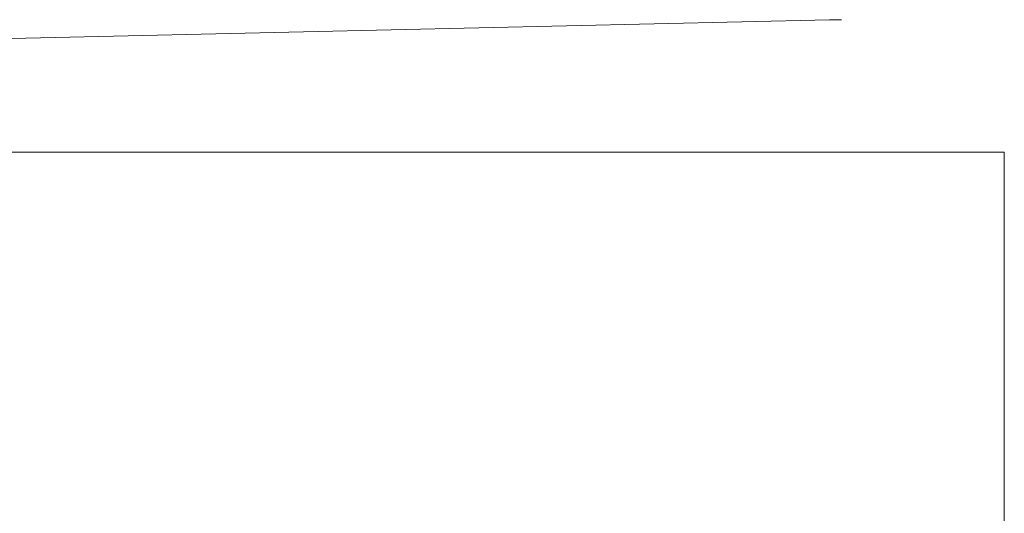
# Model space of a CAD drawing. Header units: millimetres. Extents: x -12989 to 402831, y -50461 to 30884.
# Tile 4 of 175: x 18197 to 49383, y 15238 to 30884. Entities that reach past the tile are written whole.
import ezdxf

# ---------------------------------------------------------------- set-up
doc = ezdxf.new("R2010")
doc.units = ezdxf.units.MM
doc.header["$MEASUREMENT"] = 0
doc.layers.add('0_Nr_pióra__75', color=14, linetype='Continuous', lineweight=15)
doc.layers.add('Nowe_A__STROPY_Nr_pióra__89', color=7, linetype='Continuous', lineweight=13)
doc.layers.add('Nowe_A__STROPY', color=7, linetype='Continuous')
doc.linetypes.add('Ogrodzenie projektowane I WSC', pattern='A,0,[1,PAB.6.5 PRZEKRĂ“J A-A1.Shx,S=15.873016,R=0,X=0,Y=0],-2000,0', length=2000)

# ---------------------------------------------------------------- blocks, each defined once
blk = doc.blocks.new('Strop_1_2', base_point=(-12989, -15343))
at = {"layer": 'Nowe_A__STROPY_Nr_pióra__89', "color": 7, "linetype": 'Continuous', "lineweight": 13, "flags": 128}
blk.add_lwpolyline([(-12989, -15343), (49383, -15343), (49383, 26682), (-12989, 26682)], close=True, dxfattribs=at)

msp = doc.modelspace()

# ---------------------------------------------------------------- linework, layer by layer
at = {"layer": '0_Nr_pióra__75', "color": 14, "linetype": 'Ogrodzenie projektowane I WSC', "lineweight": 15}
msp.add_lwpolyline([(-2075.1, -14813.9), (-6905.4, -14679.5), (-7211.2, 18978.2), (13410, 19235.7), (13294.3, 30180.2), (43846.7, 30883.5), (44229.4, 30884.5)], dxfattribs=at)

# ---------------------------------------------------------------- block references
at = {"layer": 'Nowe_A__STROPY', "color": 7, "linetype": 'Continuous', "lineweight": 13}
msp.add_blockref('Strop_1_2', (-12989.3, -15342.7), dxfattribs=at)

doc.saveas('drawing.dxf')
